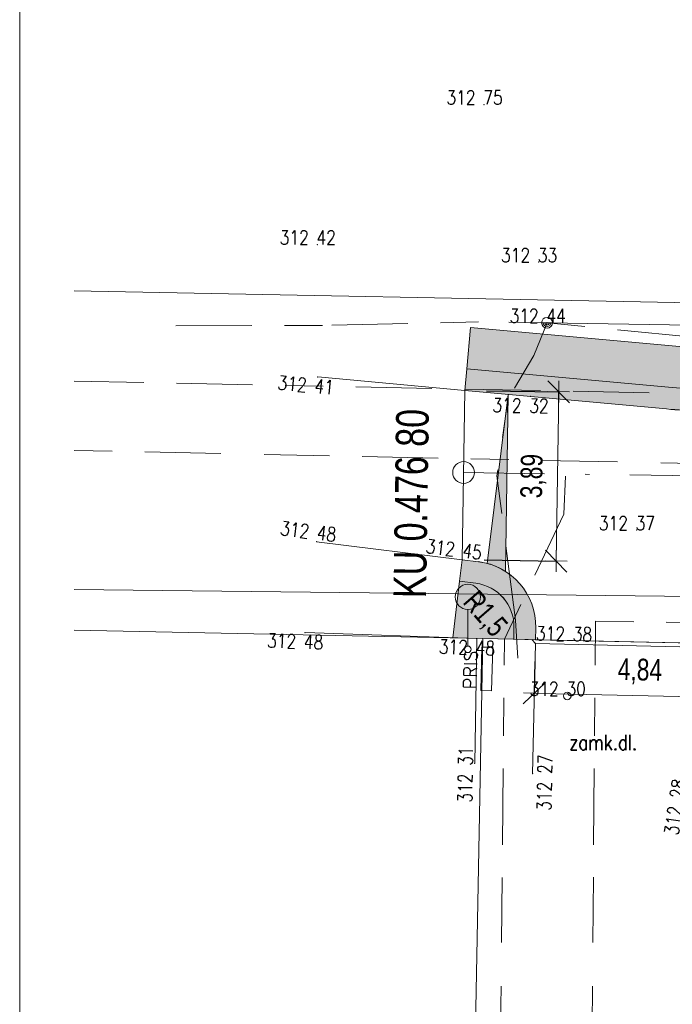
# Model space of a CAD drawing. Header units: metres. Extents: x -457068 to -456753, y -1111244 to -1111169.
# Tile 2 of 19: x -457068 to -457053, y -1111221 to -1111198. Entities that reach past the tile are written whole.
import ezdxf
from ezdxf.enums import TextEntityAlignment as Align

# ---------------------------------------------------------------- set-up
doc = ezdxf.new("R2010")
doc.units = ezdxf.units.M
doc.header["$MEASUREMENT"] = 0
for name, pattern in [('6.1622', [40, 3.5, -3, 7, -3, 3.5, 3.5, -3, 7, -3, 3.5]), ('6.2322', [40, 3.5, -3, 7, -4, 6, -3, 7, -3, 3.5]), ('6.6022', [39, 3.5, -3, 7, -6, -6, 7, -3, 3.5]), ('DGN Style 4', [14.90552, 7.448105, -3.724053, 0.00931, -3.724053])]:
    doc.linetypes.add(name, pattern=pattern)
doc.layers.get('0').update_dxf_attribs({"lineweight": 13})
for name, color, linetype, lineweight in [('BARVY_KOMUNIKACE', 254, 'Continuous', 0), ('BARVY_KRAJNICE', 101, 'Continuous', 0), ('HRANICE', 7, 'Continuous', 13), ('Hranice parcel', 9, 'Continuous', 13), ('HRANY NAVRH', 1, 'Continuous', 13), ('HRANY_ZELEN', 96, 'Continuous', 13), ('IS_CEZ_NN_NADZ', 1, 'Continuous', 0), ('IS_CEZ_NN_PODZ', 1, '6.6022', 0), ('IS_SMVAK_KANAL_SPL_TRASA', 32, '6.2322', 0), ('IS_SMVAK_VODA_TRASA', 5, '6.1622', 0), ('KOMUNIKACE', 7, 'Continuous', 13), ('KOTY', 1, 'Continuous', 13), ('KRAJNICE', 1, 'Continuous', 13), ('OSA', 1, 'DGN Style 4', 13), ('POLOMERY', 1, 'Continuous', 13), ('RAMECEK', 7, 'Continuous', 0), ('SITE_ELEKTRIKA', 7, 'Continuous', 13), ('SITE_KANALIZACE', 7, 'Continuous', 13), ('SKLONOVNIK', 1, 'Continuous', 0), ('SKRYTE_BODY', 7, 'Continuous', 0), ('STANIČENÍ', 1, 'Continuous', 13), ('TEREN', 7, 'Continuous', 13), ('TEXTY_KOMUNIKACE', 7, 'Continuous', 13), ('VYSKY', 34, 'Continuous', 0)]:
    doc.layers.add(name, color=color, linetype=linetype, lineweight=lineweight)
doc.styles.add('ARIAL', font='arial.ttf')
doc.styles.add('ROMANS', font='romans.shx')
doc.styles.add('Style-Arial', font='arial.ttf')
doc.styles.add('Style-Times New Roman', font='times.ttf')
doc.dimstyles.new('1 500', dxfattribs={"dimtxt": 1, "dimasz": 1, "dimexe": 0, "dimexo": 1, "dimgap": 0.5, "dimtad": 1, "dimzin": 0, "dimtxsty": 'Style-Times New Roman', "dimblk": 'KONCOVA ZNACKA KOTY_1.0', "dimcen": 0, "dimazin": 3, "dimtfac": 1, "dimtdec": 0, "dimtofl": 0, "dimtmove": 0, "dimatfit": 1, "dimldrblk": 'KONCOVA ZNACKA KOTY_1.0', "dimfxl": 0, "dimtolj": 1, "dimtzin": 0, "dimarcsym": 0})

# ---------------------------------------------------------------- blocks, each defined once
blk = doc.blocks.new('DP_ZAK')
at = {"color": 0, "linetype": 'ByBlock', "lineweight": -2}
blk.add_line((0, 0.3), (0, 3.668), dxfattribs=at)
for centre, radius in [((0, 4.823), 1.155), ((0, 0), 0.3)]:
    blk.add_circle(centre, radius, dxfattribs=at)
blk = doc.blocks.new('SAK_PRIP')
at = {"color": 0, "linetype": 'ByBlock', "lineweight": -2}
blk.add_circle((0, 0), 0.35, dxfattribs=at)
blk = doc.blocks.new('PRIS')
at = {"color": 0, "linetype": 'ByBlock', "lineweight": -2}
for p, q in [((-2, 0.5), (2, 0.5)), ((-2, -0.5), (-2, 0.5)), ((2, 0.5), (2, -0.5)), ((-2, -0.5), (2, -0.5))]:
    blk.add_line(p, q, dxfattribs=at)
at = {"color": 0, "linetype": 'Continuous', "lineweight": -2, "style": 'ROMANS'}
blk.add_text('PRIS', height=1.2, dxfattribs=at).set_placement((-1.927049, 0.899734))
blk = doc.blocks.new('SLOUPB')
at = {"color": 0, "linetype": 'ByBlock', "lineweight": -2}
blk.add_line((-0.5, 0), (0.5, 0), dxfattribs=at)
blk.add_circle((0, 0), 0.5, dxfattribs=at)
for radius in [0.35, 0.2]:
    blk.add_arc((0, 0), radius, 180, 0, dxfattribs=at)
blk = doc.blocks.new('KONCOVA ZNACKA KOTY_1.0')
blk.add_line((0, 0), (-1, 0))
at = {"layer": 'KOTY'}
for p, q in [((-0.5, -0.5), (0.5, 0.5)), ((0, -0.5), (0, 0.5)), ((-0.5, 0), (0.5, 0))]:
    blk.add_line(p, q, dxfattribs=at)
blk = doc.blocks.new('*D86')
at = {"layer": 'Defpoints', "color": 0, "linetype": 'Continuous', "lineweight": 0}
for p in [(-457055.754, -1111212.726), (-457050.918, -1111212.831), (-457050.944, -1111214.062)]:
    blk.add_point(p, dxfattribs=at)
at = {"layer": 'KOTY', "color": 0, "linetype": 'ByBlock', "lineweight": -2}
for p, q in [((-457055.765, -1111213.226), (-457055.781, -1111213.957)), ((-457050.928, -1111213.331), (-457050.944, -1111214.062))]:
    blk.add_line(p, q, dxfattribs=at)
at = {"layer": 'KOTY', "color": 0, "linetype": 'Continuous'}
blk.add_line((-457055.281, -1111213.968), (-457051.444, -1111214.051), dxfattribs=at)
at = {"layer": 'KOTY', "color": 0, "linetype": 'Continuous', "xscale": 0.5, "yscale": 0.5, "zscale": 0.5}
for p, rotation in [((-457055.781, -1111213.957), 178.7587856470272), ((-457050.944, -1111214.062), 358.7587856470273)]:
    blk.add_blockref('KONCOVA ZNACKA KOTY_1.0', p, dxfattribs=dict(at, rotation=rotation))
at = {"layer": 'KOTY', "color": 7, "linetype": 'Continuous', "insert": (-457053.351, -1111213.459), "char_height": 0.5, "attachment_point": 5, "rotation": 358.7588, "style": 'ARIAL'}
blk.add_mtext('\\A1;\\H1x;\\W0.75;4,84', dxfattribs=at)
blk = doc.blocks.new('*D88')
at = {"layer": 'Defpoints', "color": 0, "linetype": 'Continuous', "lineweight": 0}
for p in [(-457057.378, -1111206.994), (-457055.219, -1111207.027), (-457057.436, -1111210.887)]:
    blk.add_point(p, dxfattribs=at)
at = {"layer": 'KOTY', "color": 0, "linetype": 'ByBlock', "lineweight": -2}
for p, q in [((-457056.878, -1111207.002), (-457055.219, -1111207.027)), ((-457056.936, -1111210.894), (-457055.277, -1111210.919))]:
    blk.add_line(p, q, dxfattribs=at)
at = {"layer": 'KOTY', "color": 0, "linetype": 'Continuous'}
blk.add_line((-457055.27, -1111210.419), (-457055.227, -1111207.526), dxfattribs=at)
at = {"layer": 'KOTY', "color": 0, "linetype": 'Continuous', "xscale": 0.5, "yscale": 0.5, "zscale": 0.5}
for p, rotation in [((-457055.219, -1111207.027), 89.14704963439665), ((-457055.277, -1111210.919), 269.1470496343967)]:
    blk.add_blockref('KONCOVA ZNACKA KOTY_1.0', p, dxfattribs=dict(at, rotation=rotation))
at = {"layer": 'KOTY', "color": 7, "linetype": 'Continuous', "insert": (-457055.799, -1111208.965), "char_height": 0.5, "attachment_point": 5, "rotation": 89.147, "style": 'ARIAL'}
blk.add_mtext('\\A1;\\H1x;\\W0.75;3,89', dxfattribs=at)

msp = doc.modelspace()

# ---------------------------------------------------------------- hatches: boundary and pattern name
at = {"layer": 'BARVY_KRAJNICE', "ltscale": 0.25, "extrusion": (0, 0, -1)}
for points in [[(457051.949, -1111206.009, 0.019236), (457052.606, -1111205.974), (457057.245, -1111205.547), (457057.332, -1111206.497), (457052.693, -1111206.924, -0.019236), (457051.964, -1111206.963), (457049.052, -1111207.006), (457049.023, -1111205.043), (457049.976, -1111205.024), (457049.991, -1111206.038)], [(457051.964, -1111206.963, 0.019236), (457052.693, -1111206.924), (457057.332, -1111206.497), (457057.378, -1111206.994), (457052.739, -1111207.422, -0.019236), (457051.971, -1111207.463), (457048.559, -1111207.513), (457048.557, -1111207.363), (457048.523, -1111205.053), (457049.023, -1111205.043), (457049.052, -1111207.006)]]:
    msp.add_hatch(color=256, dxfattribs=at).paths.add_polyline_path(points)
at = {"layer": 'BARVY_KRAJNICE', "ltscale": 0.25}
for points in [[(-457055.748, -1111212.453, 0.384842), (-457057.065, -1111210.933), (-457057.436, -1111210.887), (-457057.497, -1111211.383), (-457057.126, -1111211.429, -0.384842), (-457056.248, -1111212.442), (-457056.254, -1111212.715), (-457055.754, -1111212.726)], [(-457056.248, -1111212.442, 0.384842), (-457057.126, -1111211.429), (-457057.497, -1111211.383), (-457057.657, -1111212.681), (-457057.308, -1111212.693), (-457056.96, -1111212.7), (-457056.254, -1111212.715)]]:
    msp.add_hatch(color=256, dxfattribs=at).paths.add_polyline_path(points)
at = {"layer": 'SKLONOVNIK', "ltscale": 0.25}
msp.add_hatch(color=256, dxfattribs=at).paths.add_polyline_path([(-457056.439, -1111211.158), (-457056.378, -1111207.086), (-457056.863, -1111210.972, -0.07767)])

# ---------------------------------------------------------------- linework, layer by layer
at = {"layer": 'BARVY_KOMUNIKACE', "ltscale": 0.25, "flags": 128}
msp.add_lwpolyline([(-457011.093, -1111208.071), (-457046.085, -1111207.55), (-457048.559, -1111207.513), (-457051.971, -1111207.463, -0.019236), (-457052.739, -1111207.422), (-457057.378, -1111206.994), (-457057.436, -1111210.887), (-457057.065, -1111210.933, -0.384842), (-457055.748, -1111212.453), (-457055.754, -1111212.726), (-457050.918, -1111212.831), (-457050.717, -1111212.56, -0.24122), (-457046.628, -1111210.542), (-457032.694, -1111210.75), (-457031.665, -1111210.765), (-457027.183, -1111210.832), (-457017.942, -1111210.97)], format="xyb", dxfattribs=at)
at = {"layer": 'BARVY_KRAJNICE', "ltscale": 0.25, "flags": 128}
for points in [[(-457051.949, -1111206.009, -0.019236), (-457052.606, -1111205.974), (-457057.245, -1111205.547), (-457057.332, -1111206.497), (-457052.693, -1111206.924, 0.019236), (-457051.964, -1111206.963), (-457049.052, -1111207.006), (-457049.023, -1111205.043), (-457049.976, -1111205.024), (-457049.991, -1111206.038)], [(-457051.964, -1111206.963, -0.019236), (-457052.693, -1111206.924), (-457057.332, -1111206.497), (-457057.378, -1111206.994), (-457052.739, -1111207.422, 0.019236), (-457051.971, -1111207.463), (-457048.559, -1111207.513), (-457048.557, -1111207.363), (-457048.523, -1111205.053), (-457049.023, -1111205.043), (-457049.052, -1111207.006)], [(-457055.748, -1111212.453, 0.384842), (-457057.065, -1111210.933), (-457057.436, -1111210.887), (-457057.497, -1111211.383), (-457057.126, -1111211.429, -0.384842), (-457056.248, -1111212.442), (-457056.254, -1111212.715), (-457055.754, -1111212.726)], [(-457056.248, -1111212.442, 0.384842), (-457057.126, -1111211.429), (-457057.497, -1111211.383), (-457057.657, -1111212.681), (-457057.308, -1111212.693), (-457056.96, -1111212.7), (-457056.254, -1111212.715)]]:
    msp.add_lwpolyline(points, format="xyb", close=True, dxfattribs=at)
at = {"layer": 'HRANICE', "ltscale": 0.25}
for p, q in [((-457061.052, -1111212.561), (-457057.103, -1111212.7)), ((-457057.103, -1111212.7), (-457057.148, -1111215.572))]:
    msp.add_line(p, q, dxfattribs=at)
at = {"layer": 'Hranice parcel', "ltscale": 0.25}
for p, q in [((-457066.365, -1111204.707), (-457052.16, -1111204.98)), ((-457066.365, -1111211.57), (-456837.84, -1111214.13)), ((-457066.365, -1111212.505), (-457056.96, -1111212.7)), ((-457057.541, -1111242.314), (-457056.96, -1111212.7)), ((-457056.96, -1111212.7), (-457050.96, -1111212.83))]:
    msp.add_line(p, q, dxfattribs=at)
at = {"layer": 'HRANY NAVRH', "ltscale": 0.25}
for p, q in [((-457057.436, -1111210.887), (-457057.378, -1111206.994)), ((-457057.378, -1111206.994), (-457052.739, -1111207.422)), ((-457057.436, -1111210.887), (-457057.065, -1111210.933)), ((-457055.754, -1111212.726), (-457055.748, -1111212.453)), ((-457050.918, -1111212.831), (-457055.754, -1111212.726))]:
    msp.add_line(p, q, dxfattribs=at)
at = {"layer": 'HRANY NAVRH', "ltscale": 0.25, "extrusion": (0, 0, -1)}
msp.add_arc((457051.822, -1111197.464), 10, 270.853, 275.261, dxfattribs=at)
at = {"layer": 'HRANY NAVRH', "ltscale": 0.25}
msp.add_arc((-457057.248, -1111212.421), 1.5, 358.7933, 82.9887, dxfattribs=at)
at = {"layer": 'HRANY_ZELEN', "ltscale": 0.25}
for p, q in [((-457057.245, -1111205.547), (-457057.332, -1111206.497)), ((-457057.245, -1111205.547), (-457052.606, -1111205.974)), ((-457057.497, -1111211.383), (-457057.657, -1111212.681)), ((-457057.657, -1111212.681), (-457057.308, -1111212.693)), ((-457057.308, -1111212.693), (-457056.96, -1111212.7)), ((-457056.96, -1111212.7), (-457056.254, -1111212.715))]:
    msp.add_line(p, q, dxfattribs=at)
at = {"layer": 'HRANY_ZELEN', "ltscale": 0.25, "extrusion": (0, 0, -1)}
msp.add_arc((457051.822, -1111197.464), 8.546, 270.853, 275.261, dxfattribs=at)
at = {"layer": 'IS_CEZ_NN_NADZ', "ltscale": 0.25}
msp.add_lwpolyline([(-457019.851, -1111206.021), (-457055.487, -1111205.441)], dxfattribs=at)
at = {"layer": 'IS_CEZ_NN_PODZ', "ltscale": 0.25}
for points in [[(-457055.487, -1111205.441), (-457051.7, -1111205.81), (-457050.91, -1111204.51), (-457050.27, -1111190.6), (-457049.66, -1111176.32), (-457047.89, -1111175.34), (-457047.58, -1111173.81)], [(-457055.487, -1111205.441), (-457057.06, -1111205.42), (-457060.65, -1111205.5), (-457066.365, -1111205.519)], [(-457055.487, -1111205.441), (-457055.79, -1111206.19), (-457056.39, -1111207.21), (-457056.64, -1111208.96), (-457056.21, -1111212.28), (-457056.143, -1111213.384)]]:
    msp.add_lwpolyline(points, dxfattribs=at)
at = {"layer": 'IS_SMVAK_KANAL_SPL_TRASA', "ltscale": 0.25}
for p, q in [((-457066.365, -1111208.374), (-457036.01, -1111209.02)), ((-457056.767, -1111242.314), (-457056.463, -1111212.711))]:
    msp.add_line(p, q, dxfattribs=at)
for points in [[(-457056.463, -1111212.711), (-457055.102, -1111209.843), (-457055.05, -1111208.615)], [(-457054.639, -1111242.314), (-457054.369, -1111212.302), (-457038.139, -1111212.51)]]:
    msp.add_lwpolyline(points, dxfattribs=at)
at = {"layer": 'IS_SMVAK_VODA_TRASA', "ltscale": 0.25}
msp.add_lwpolyline([(-456950.664, -1111209.056), (-456951.54, -1111209.03), (-456994.26, -1111209.06), (-457021.48, -1111207.69), (-457051.51, -1111207.08), (-457066.365, -1111206.784)], dxfattribs=at)
at = {"layer": 'KOMUNIKACE', "ltscale": 0.25}
for p, q in [((-457060.76, -1111206.683), (-457057.378, -1111206.994)), ((-457060.786, -1111210.475), (-457057.436, -1111210.887)), ((-457055.837, -1111212.724), (-457055.756, -1111212.817)), ((-457055.819, -1111215.808), (-457055.756, -1111212.817)), ((-457055.756, -1111212.817), (-457050.986, -1111212.923))]:
    msp.add_line(p, q, dxfattribs=at)
msp.add_point((-457053.429, -1111210.208), dxfattribs=at)
at = {"layer": 'KRAJNICE', "ltscale": 0.25}
for p, q in [((-457057.378, -1111206.994), (-457057.332, -1111206.497)), ((-457057.332, -1111206.497), (-457052.693, -1111206.924)), ((-457057.497, -1111211.383), (-457057.436, -1111210.887)), ((-457057.497, -1111211.383), (-457057.126, -1111211.429)), ((-457056.254, -1111212.715), (-457056.248, -1111212.442)), ((-457056.254, -1111212.715), (-457055.754, -1111212.726))]:
    msp.add_line(p, q, dxfattribs=at)
at = {"layer": 'KRAJNICE', "ltscale": 0.25, "extrusion": (0, 0, -1)}
msp.add_arc((457051.822, -1111197.464), 9.5, 270.853, 275.261, dxfattribs=at)
at = {"layer": 'KRAJNICE', "ltscale": 0.25}
msp.add_arc((-457057.248, -1111212.421), 1, 358.7933, 82.9887, dxfattribs=at)
at = {"layer": 'OSA', "ltscale": 0.25}
msp.add_line((-457057.406, -1111208.882), (-456850.616, -1111211.961), dxfattribs=at)
at = {"layer": 'RAMECEK', "ltscale": 0.25, "flags": 128}
msp.add_lwpolyline([(-457067.615, -1111243.564), (-456752.615, -1111243.564), (-456752.615, -1111169.314), (-457067.615, -1111169.314)], close=True, dxfattribs=at)
at = {"layer": 'SKLONOVNIK', "ltscale": 0.25, "flags": 128}
msp.add_lwpolyline([(-457056.439, -1111211.158), (-457056.378, -1111207.086), (-457056.863, -1111210.972, -0.07767)], format="xyb", close=True, dxfattribs=at)
at = {"layer": 'SKRYTE_BODY', "ltscale": 0.25}
for p in [(-457055.487, -1111205.441), (-457060.76, -1111206.683), (-457055.873, -1111207.133), (-457060.786, -1111210.475), (-457057.436, -1111210.887), (-457061.052, -1111212.561), (-457057.103, -1111212.7), (-457055.756, -1111212.817), (-457055.756, -1111212.817), (-457057.148, -1111215.572), (-457055.819, -1111215.808)]:
    msp.add_point(p, dxfattribs=at)
at = {"layer": 'STANIČENÍ', "ltscale": 0.25}
msp.add_circle((-457057.406, -1111208.882), 0.25, dxfattribs=at)
at = {"layer": 'TEREN', "ltscale": 0.25}
for p in [(-457056.934, -1111200.425), (-457060.77, -1111203.643), (-457055.679, -1111204.046)]:
    msp.add_point(p, dxfattribs=at)

# ---------------------------------------------------------------- block references
at = {"layer": 'KOMUNIKACE', "ltscale": 0.25, "xscale": 0.25, "yscale": 0.25, "zscale": 0.25}
msp.add_blockref('DP_ZAK', (-457057.308, -1111212.948), dxfattribs=at)
at = {"layer": 'SITE_ELEKTRIKA', "ltscale": 0.25, "xscale": 0.25, "yscale": 0.25, "zscale": 0.25}
msp.add_blockref('SLOUPB', (-457055.487, -1111205.441), dxfattribs=at)
at = {"layer": 'SITE_ELEKTRIKA', "ltscale": 0.25, "xscale": 0.25, "yscale": 0.25, "zscale": 0.25, "rotation": 88.333410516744}
msp.add_blockref('PRIS', (-457056.873, -1111213.398), dxfattribs=at)
at = {"layer": 'SITE_KANALIZACE', "ltscale": 0.25, "xscale": 0.25, "yscale": 0.25, "zscale": 0.25}
msp.add_blockref('SAK_PRIP', (-457055.021, -1111214.02), dxfattribs=at)

# ---------------------------------------------------------------- texts
at = {"layer": 'POLOMERY', "linetype": 'Continuous', "style": 'Style-Arial', "width": 0.74}
msp.add_text('R1,5', height=0.5, rotation=310.891, dxfattribs=at).set_placement((-457057.255, -1111211.711), align=Align.MIDDLE_LEFT)
at = {"layer": 'STANIČENÍ', "insert": (-457058.259, -1111211.775), "char_height": 0.75, "attachment_point": 7, "rotation": 89.147, "line_spacing_factor": 0.72, "style": 'Style-Arial'}
msp.add_mtext('\\H1x;\\W0.746667;KU 0.476 80', dxfattribs=at)
at = {"layer": 'TEXTY_KOMUNIKACE', "style": 'ROMANS', "width": 0.8}
msp.add_text('zamk.dl.', height=0.35, dxfattribs=at).set_placement((-457054.192, -1111215.263), align=Align.CENTER)
at = {"layer": 'VYSKY', "style": 'ROMANS', "width": 0.8}
for s, p in [('312 75 ', (-457057.064, -1111200.425)), ('312 42 ', (-457060.9, -1111203.643)), ('312 33 ', (-457055.809, -1111204.046)), ('312 44 ', (-457055.611, -1111205.441)), ('312 37 ', (-457053.559, -1111210.208)), ('312 30 ', (-457055.151, -1111214.02))]:
    msp.add_text(s, height=0.325, dxfattribs=at).set_placement(p, align=Align.CENTER)
for s, rotation, p in [('312 41 ', 354.739, (-457060.961, -1111207.041)), ('312 32 ', 359.0504, (-457056.009, -1111207.506)), ('312 48 ', 352.9887, (-457060.909, -1111210.41)), ('312 45 ', 352.9887, (-457057.559, -1111210.822)), ('312 38 ', 358.727, (-457055.009, -1111212.757)), ('312 48 ', 357.9841, (-457061.195, -1111212.931)), ('312 48 ', 357.9841, (-457057.246, -1111213.07)), ('312 31 ', 89.1023, (-457057.201, -1111215.738)), ('312 27 ', 88.7933, (-457055.377, -1111215.927)), ('312 28 ', 81.8312, (-457052.364, -1111216.508))]:
    msp.add_text(s, height=0.325, rotation=rotation, dxfattribs=at).set_placement(p, align=Align.CENTER)

# ---------------------------------------------------------------- dimensions: what is measured, and where the dimension line sits
at = {"layer": 'KOTY', "linetype": 'Continuous'}
for base, p1, p2, angle, picture, middle in [((-457055.219, -1111207.027), (-457057.436, -1111210.887), (-457057.378, -1111206.994), 89.147, '*D88', (-457055.799, -1111208.965)), ((-457050.944, -1111214.062), (-457055.754, -1111212.726), (-457050.918, -1111212.831), 358.7588, '*D86', (-457053.351, -1111213.459))]:
    dim = msp.add_linear_dim(base=base, p1=p1, p2=p2, angle=angle, text='\\H1x;\\W0.75;<>', dimstyle='1 500', override={"dimscale": 0, "dimtxt": 0.5, "dimasz": 0.5, "dimexo": 0.5, "dimgap": 0.25, "dimtxsty": 'ARIAL', "dimclrt": 7, "dimtdec": 2, "dimlwd": 65535}, dxfattribs=at)
    dim.commit()
    dim.dimension.update_dxf_attribs({"geometry": picture, "text_midpoint": middle})

doc.saveas('drawing.dxf')
